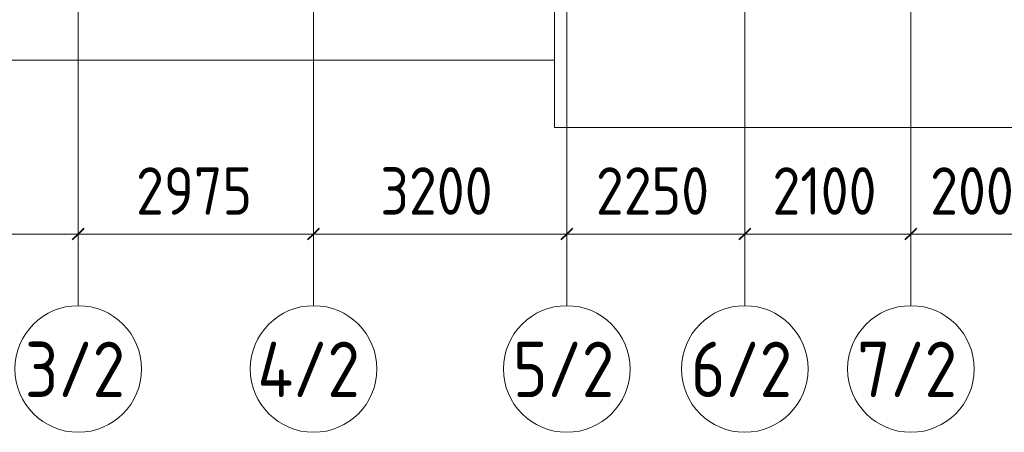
# Model space of a CAD drawing. Header units: millimetres. Extents: x -19737 to 100106, y -4436 to 96517.
# Tile 26 of 59: x 35392 to 47838, y 69999 to 75212. Entities that reach past the tile are written whole.
import ezdxf

# ---------------------------------------------------------------- set-up
doc = ezdxf.new("R2010")
doc.units = ezdxf.units.MM
doc.linetypes.add('ADSK_Линия сетки', pattern=[5000, 4000, -500, 0, -500])
for name, color, linetype, lineweight in [('A-____-____-DIMS', 7, 'Continuous', 9), ('A-____-____-DIMS-200', 7, 'Continuous', 9), ('A-FLOR-____-OTLN', 7, 'Continuous', 18), ('S-GRID-____-IDEN', 7, 'Continuous', 9), ('S-GRID-____-OTLN', 7, 'Continuous', 9)]:
    doc.layers.add(name, color=color, linetype=linetype, lineweight=lineweight)
doc.styles.add('GOST Common_1', font='GOST_Common.ttf', dxfattribs={"width": 0.9, "height": 700})
doc.styles.add('GOST Common_3', font='GOST_Common.ttf', dxfattribs={"width": 0.9, "height": 600})
doc.dimstyles.new('ADSK_Основной_3_мм_2', dxfattribs={"dimscale": 304.8, "dimtxt": 603.428998, "dimasz": 0.492126, "dimexe": 0.984252, "dimexo": 0.984252, "dimgap": 0.19685, "dimtad": 1, "dimdec": 0, "dimdsep": 46, "dimtxsty": 'GOST Common_3', "dimblk1": 'OBLIQUE', "dimblk2": 'OBLIQUE', "dimsah": 1, "dimcen": 0.09, "dimdle": 0.984252, "dimazin": 2, "dimtfac": 1, "dimtdec": 4, "dimtix": 1, "dimtmove": 0, "dimatfit": 3, "dimfxl": 1, "dimtvp": 1, "dimtolj": 1, "dimtzin": 0, "dimarcsym": 2})

# ---------------------------------------------------------------- blocks, each defined once
blk = doc.blocks.new('Наметкина 10_РД_АР_К2_отсоединено_rvt-1-02_К2')
at = {"layer": 'A-FLOR-____-OTLN', "color": 254, "lineweight": 13, "true_color": 0xcccccc}
for p, q in [((30855, 74700), (30855, 75350)), ((12135, 74700), (30855, 74700)), ((30855, 74700), (30855, 73850)), ((30855, 73850), (37715, 73850))]:
    blk.add_line(p, q, dxfattribs=at)
blk = doc.blocks.new('Ось сетки - Круг_Ø8 мм-6577-02_К2')
at = {"layer": 'S-GRID-____-IDEN', "color": 253, "true_color": 0xaaaaaa}
for start, end in [(360, 180), (180, 360)]:
    blk.add_arc((0, 0), 4, start, end, dxfattribs=at)
blk = doc.blocks.new('DIMBLOCK19-02_К2')
at = {"layer": 'A-____-____-DIMS-200', "color": 8, "true_color": 0x808080}
for p, q in [((30332, 72310), (30332, 72804)), ((36132, 72310), (36132, 72804)), ((30332, 72504), (36132, 72504)), ((30332, 72504), (30332, 72310)), ((36132, 72504), (36132, 72310))]:
    blk.add_line(p, q, dxfattribs=at)
at = {"layer": 'A-____-____-DIMS-200', "color": 8, "lineweight": 40, "true_color": 0x808080}
for p, q in [((30332, 72504), (30407, 72579)), ((36132, 72504), (36207, 72579)), ((30332, 72504), (30257, 72429)), ((36132, 72504), (36057, 72429))]:
    blk.add_line(p, q, dxfattribs=at)
at = {"layer": 'A-____-____-DIMS-200', "color": 0, "insert": (32475, 73348), "char_height": 600, "width": 1816.42, "attachment_point": 1, "line_spacing_factor": 1.022761, "style": 'GOST Common_3'}
blk.add_mtext('5800', dxfattribs=at)
blk = doc.blocks.new('_Oblique')
at = {"color": 0, "linetype": 'ByBlock', "lineweight": -2}
blk.add_line((-0.5, -0.5), (0.5, 0.5), dxfattribs=at)
blk = doc.blocks.new('DIMBLOCK20-02_К2')
at = {"layer": 'A-____-____-DIMS-200', "color": 8, "true_color": 0x808080}
for p, q in [((36132, 72310), (36132, 72804)), ((39107, 72310), (39107, 72804)), ((36132, 72504), (39107, 72504)), ((36132, 72504), (36132, 72310)), ((39107, 72504), (39107, 72310))]:
    blk.add_line(p, q, dxfattribs=at)
at = {"layer": 'A-____-____-DIMS-200', "color": 8, "lineweight": 40, "true_color": 0x808080}
for p, q in [((36132, 72504), (36207, 72579)), ((39107, 72504), (39182, 72579)), ((36132, 72504), (36057, 72429)), ((39107, 72504), (39032, 72429))]:
    blk.add_line(p, q, dxfattribs=at)
at = {"layer": 'A-____-____-DIMS-200', "color": 0, "insert": (36863, 73348), "char_height": 600, "width": 1816.42, "attachment_point": 1, "line_spacing_factor": 1.022761, "style": 'GOST Common_3'}
blk.add_mtext('2975', dxfattribs=at)
blk = doc.blocks.new('DIMBLOCK21-02_К2')
at = {"layer": 'A-____-____-DIMS-200', "color": 8, "true_color": 0x808080}
for p, q in [((39107, 72310), (39107, 72804)), ((42307, 72310), (42307, 72804)), ((39107, 72504), (42307, 72504)), ((39107, 72504), (39107, 72310)), ((42307, 72504), (42307, 72310))]:
    blk.add_line(p, q, dxfattribs=at)
at = {"layer": 'A-____-____-DIMS-200', "color": 8, "lineweight": 40, "true_color": 0x808080}
for p, q in [((39107, 72504), (39182, 72579)), ((42307, 72504), (42382, 72579)), ((39107, 72504), (39032, 72429)), ((42307, 72504), (42232, 72429))]:
    blk.add_line(p, q, dxfattribs=at)
at = {"layer": 'A-____-____-DIMS-200', "color": 0, "insert": (39950, 73348), "char_height": 600, "width": 1816.42, "attachment_point": 1, "line_spacing_factor": 1.022761, "style": 'GOST Common_3'}
blk.add_mtext('3200', dxfattribs=at)
blk = doc.blocks.new('DIMBLOCK22-02_К2')
at = {"layer": 'A-____-____-DIMS-200', "color": 8, "true_color": 0x808080}
for p, q in [((42307, 72310), (42307, 72804)), ((44557, 72310), (44557, 72804)), ((42307, 72504), (44557, 72504)), ((42307, 72504), (42307, 72310)), ((44557, 72504), (44557, 72310))]:
    blk.add_line(p, q, dxfattribs=at)
at = {"layer": 'A-____-____-DIMS-200', "color": 8, "lineweight": 40, "true_color": 0x808080}
for p, q in [((42307, 72504), (42382, 72579)), ((44557, 72504), (44632, 72579)), ((42307, 72504), (42232, 72429)), ((44557, 72504), (44482, 72429))]:
    blk.add_line(p, q, dxfattribs=at)
at = {"layer": 'A-____-____-DIMS-200', "color": 0, "insert": (42675, 73348), "char_height": 600, "width": 1816.42, "attachment_point": 1, "line_spacing_factor": 1.022761, "style": 'GOST Common_3'}
blk.add_mtext('2250', dxfattribs=at)
blk = doc.blocks.new('DIMBLOCK23-02_К2')
at = {"layer": 'A-____-____-DIMS-200', "color": 8, "true_color": 0x808080}
for p, q in [((44557, 72310), (44557, 72804)), ((46657, 72310), (46657, 72804)), ((44557, 72504), (46657, 72504)), ((44557, 72504), (44557, 72310)), ((46657, 72504), (46657, 72310))]:
    blk.add_line(p, q, dxfattribs=at)
at = {"layer": 'A-____-____-DIMS-200', "color": 8, "lineweight": 40, "true_color": 0x808080}
for p, q in [((44557, 72504), (44632, 72579)), ((46657, 72504), (46732, 72579)), ((44557, 72504), (44482, 72429)), ((46657, 72504), (46582, 72429))]:
    blk.add_line(p, q, dxfattribs=at)
at = {"layer": 'A-____-____-DIMS-200', "color": 0, "insert": (44907, 73348), "char_height": 600, "width": 1681.42, "attachment_point": 1, "line_spacing_factor": 1.022761, "style": 'GOST Common_3'}
blk.add_mtext('2100', dxfattribs=at)
blk = doc.blocks.new('DIMBLOCK24-02_К2')
at = {"layer": 'A-____-____-DIMS-200', "color": 8, "true_color": 0x808080}
for p, q in [((46657, 72310), (46657, 72804)), ((48657, 72310), (48657, 72804)), ((46657, 72504), (48657, 72504)), ((46657, 72504), (46657, 72310)), ((48657, 72504), (48657, 72310))]:
    blk.add_line(p, q, dxfattribs=at)
at = {"layer": 'A-____-____-DIMS-200', "color": 8, "lineweight": 40, "true_color": 0x808080}
for p, q in [((46657, 72504), (46732, 72579)), ((48657, 72504), (48732, 72579)), ((46657, 72504), (46582, 72429)), ((48657, 72504), (48582, 72429))]:
    blk.add_line(p, q, dxfattribs=at)
at = {"layer": 'A-____-____-DIMS-200', "color": 0, "insert": (46900, 73348), "char_height": 600, "width": 1816.42, "attachment_point": 1, "line_spacing_factor": 1.022761, "style": 'GOST Common_3'}
blk.add_mtext('2000', dxfattribs=at)

msp = doc.modelspace()

# ---------------------------------------------------------------- linework, layer by layer
at = {"layer": 'S-GRID-____-OTLN', "color": 253, "linetype": 'ADSK_Линия сетки', "true_color": 0xaaaaaa}
for p, q in [((36132.3, 71598.9), (36132.3, 96517.1)), ((39107.3, 71598.9), (39107.3, 96517.1)), ((42307.3, 71598.9), (42307.3, 96517.1)), ((44557.3, 71598.9), (44557.3, 96517.1)), ((46657.3, 71598.9), (46657.3, 96517.1))]:
    msp.add_line(p, q, dxfattribs=at)

# ---------------------------------------------------------------- block references
at = {"lineweight": 5}
msp.add_blockref('Наметкина 10_РД_АР_К2_отсоединено_rvt-1-02_К2', (11297, 0), dxfattribs=at)
at = {"layer": 'S-GRID-____-IDEN', "color": 253, "true_color": 0xaaaaaa, "xscale": 199.9999999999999, "yscale": 199.9999999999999, "zscale": 199.9999999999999}
for p in [(36132.3, 70798.9), (39107.3, 70798.9), (42307.3, 70798.9), (44557.3, 70798.9), (46657.3, 70798.9)]:
    msp.add_blockref('Ось сетки - Круг_Ø8 мм-6577-02_К2', p, dxfattribs=at)

# ---------------------------------------------------------------- texts
at = {"layer": 'S-GRID-____-IDEN', "color": 253, "true_color": 0xaaaaaa, "char_height": 700, "attachment_point": 1, "style": 'GOST Common_1'}
for s, insert, width in [('3/2', (35458.3, 71144), 1630.632), ('4/2', (38397.3, 71144), 1717.215), ('5/2', (41627, 71144), 1645.063), ('6/2', (43877, 71144), 1645.063), ('7/2', (45977, 71144), 1645.063)]:
    msp.add_mtext(s, dxfattribs=dict(at, insert=insert, width=width))

# ---------------------------------------------------------------- dimensions: what is measured, and where the dimension line sits
at = {"layer": 'A-____-____-DIMS', "color": 8, "true_color": 0x808080}
for base, p1, p2, override, picture, middle in [((36132.3, 72503.7), (30332.3, 72609.8), (36132.3, 72609.8), {"dimpost": '<>', "dimfxl": 5800}, 'DIMBLOCK19-02_К2', (33232.3, 72863.7)), ((39107.3, 72503.7), (36132.3, 72609.8), (39107.3, 72609.8), {"dimpost": '<>', "dimfxl": 2975}, 'DIMBLOCK20-02_К2', (37619.8, 72863.7)), ((42307.3, 72503.7), (39107.3, 72609.8), (42307.3, 72609.8), {"dimpost": '<>', "dimfxl": 3200}, 'DIMBLOCK21-02_К2', (40707.3, 72863.7)), ((44557.3, 72503.7), (42307.3, 72609.8), (44557.3, 72609.8), {"dimpost": '<>', "dimfxl": 2250}, 'DIMBLOCK22-02_К2', (43432.3, 72863.7)), ((46657.3, 72503.7), (44557.3, 72609.8), (46657.3, 72609.8), {"dimpost": '<>', "dimfxl": 2100}, 'DIMBLOCK23-02_К2', (45607.3, 72863.7)), ((48657.3, 72503.7), (46657.3, 72609.8), (48657.3, 72609.8), {"dimpost": '<>', "dimfxl": 2000}, 'DIMBLOCK24-02_К2', (47657.3, 72863.7))]:
    dim = msp.add_linear_dim(base=base, p1=p1, p2=p2, dimstyle='ADSK_Основной_3_мм_2', override=override, dxfattribs=at)
    dim.commit()
    dim.dimension.update_dxf_attribs({"geometry": picture, "text_midpoint": middle})

doc.saveas('drawing.dxf')
